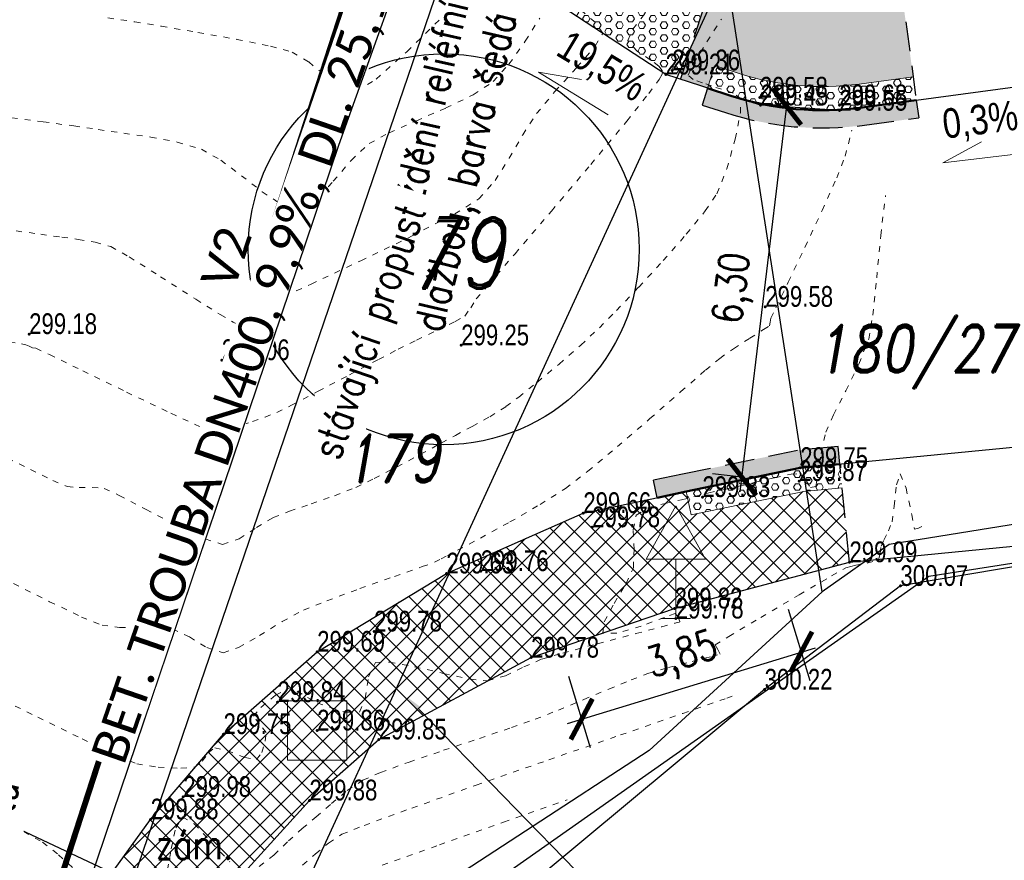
# Model space of a CAD drawing. Header units: feet. Extents: x -783217 to -782936, y -1044805 to -1043930.
# Tile 32 of 81: x -783063 to -783046, y -1044520 to -1044506. Entities that reach past the tile are written whole.
import ezdxf
from ezdxf import colors
from ezdxf.entities.mleader import LeaderData, LeaderLine
from ezdxf.enums import TextEntityAlignment as Align
from ezdxf.math import Vec2, Vec3

# ---------------------------------------------------------------- set-up
doc = ezdxf.new("R2010")
doc.units = ezdxf.units.FT
doc.header["$MEASUREMENT"] = 0
for name, pattern in [('ACAD_ISO07W100', [3, 0, -3]), ('V1a', [1, 1, 0]), ('ČÁRKOVANÁ', [0.75, 0.5, -0.25])]:
    doc.linetypes.add(name, pattern=pattern)
doc.layers.get('Defpoints').update_dxf_attribs({"lineweight": 9})
for name, color, linetype, lineweight in [('_DZ vodorovné', 5, 'Continuous', 15), ('BOURÁNÍ', 1, 'Continuous', 50), ('Dopravní zařízen', 7, 'Continuous', 13), ('K_silniční obrubník', 1, 'Continuous', 50), ('KN_hranice pozemků', 140, 'Continuous', 30), ('popis kan', 1, 'Continuous', 25), ('Vrstevnice', 250, 'ACAD_ISO07W100', 15), ('Vrstva 22', 7, 'Continuous', 0), ('Vrstva 51', 7, 'Continuous', 0), ('Z_Popisy', 7, 'Continuous', 9), ('Z_vjezd', 30, 'Continuous', 30), ('Z_VÝŠKY', 7, 'Continuous', 9), ('Z_VÝŠKY NETISK', 252, 'Continuous', 9), ('ŠRAFY', 9, 'Continuous', 9), ('šrafy chodník pro pěší', 51, 'Continuous', 15), ('šrafy varovné pásy', 230, 'Continuous', 5)]:
    doc.layers.add(name, color=color, linetype=linetype, lineweight=lineweight)
for name, color, linetype in [('A_kóty', 1, 'Continuous'), ('A_kóty směrová', 1, 'Continuous'), ('K-HRANA KOMUNIKACE', 1, 'Continuous'), ('KN_dotčené pozemky', 3, 'Continuous'), ('KN_POZEMKY 500', 140, 'Continuous'), ('KN_čísla pozemků', 140, 'Continuous'), ('nové sklony', 1, 'Continuous'), ('NOVÝ POPIS', 1, 'Continuous'), ('POPISKY NOVÉ STA', 7, 'Continuous'), ('S_kabely NN', 92, 'SILVNNO'), ('Z_hrany ploch', 7, 'Continuous'), ('Z_oploceni', 3, 'PLOTDRTL'), ('Z_PROPUST', 152, 'Continuous')]:
    doc.layers.add(name, color=color, linetype=linetype)
doc.layers.add('SRF_CHODNÍKY', color=7, linetype='Continuous', lineweight=25, true_color=0xf5f089)
doc.styles.add('Legend', font='calibri.ttf')
doc.styles.add('RomanD', font='romand.shx', dxfattribs={"width": 0.7, "oblique": 10})
doc.styles.add('ROMANS', font='romans.shx', dxfattribs={"width": 0.8})
doc.styles.add('Style-cs_Working', font='cs_Working.shx')
doc.styles.add('znacky', font='arial.ttf')
doc.linetypes.add('6.2321', pattern='A,3.5,-4,[24,dgnlstyle-is.shx,S=0.015865,R=0,X=0,Y=0],6,-3,3.5', length=20)
doc.linetypes.add('PLOTDRTL', pattern='A,5,[95,civil.shx,S=1,R=0,X=0,Y=0],5', length=10)
doc.linetypes.add('SILVNNO', pattern='A,7,-6.5,[28,civil.shx,S=1,R=0,X=0,Y=0],-6.5', length=20)
doc.dimstyles.new('situ 250', dxfattribs={"dimscale": 0.25, "dimtxt": 2, "dimasz": 2.2, "dimexe": 2, "dimexo": 2, "dimgap": 0.8, "dimtad": 1, "dimrnd": 0.05, "dimzin": 3, "dimtxsty": 'ROMANS', "dimblk": 'ARCHTICK', "dimcen": 0.09, "dimdle": 1, "dimadec": 1, "dimazin": 3, "dimtfac": 1, "dimtofl": 0, "dimtmove": 0, "dimatfit": 2, "dimldrblk": 'TerminatorOpen_0.5', "dimfxl": 4, "dimfxlon": 1, "dimfrac": 2, "dimtzin": 3, "dimarcsym": 0})
pattern_1 = [(0, (0, 0), (0, 0.108253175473), [0.0625, -0.125]), (120, (0, 0), (-0.09375, -0.0541265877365), [0.0625, -0.125]), (60, (0.0625, 0), (-0.09375, 0.0541265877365), [0.0625, -0.125])]

# ---------------------------------------------------------------- blocks, each defined once
blk = doc.blocks.new('6.081')
at = {"layer": 'Vrstva 22', "color": 7, "linetype": 'Continuous', "lineweight": 0}
for p, q in [((1, 1), (-1, 1)), ((-1, 1), (-1, -1)), ((1, -1), (1, 1)), ((-1, -1), (1, -1))]:
    blk.add_line(p, q, dxfattribs=at)
blk = doc.blocks.new('5.270')
at = {"layer": 'Dopravní zařízen', "linetype": 'Continuous'}
for p, q in [((0, 3.8), (-1, 2)), ((0, 3.8), (1, 2)), ((1, 2), (-1, 2)), ((0, 2), (0, 0)), ((-0.5, 0), (0.5, 0))]:
    blk.add_line(p, q, dxfattribs=at)
blk = doc.blocks.new('_ArchTick')
at = {"color": 0, "linetype": 'ByBlock', "const_width": 0.15}
blk.add_lwpolyline([(-0.5, -0.5), (0.5, 0.5)], dxfattribs=at)
blk = doc.blocks.new('*D92')
at = {"layer": 'A_kóty směrová', "color": 0, "linetype": 'Continuous', "lineweight": -2, "ltscale": 0.5, "transparency": 16777216}
for p, q in [((-783049.625, -1044516.11), (-783049.257, -1044517.314)), ((-783053.347, -1044518.041), (-783049.164, -1044516.763)), ((-783053.329, -1044517.242), (-783052.962, -1044518.446))]:
    blk.add_line(p, q, dxfattribs=at)
at = {"layer": 'Defpoints', "color": 0, "linetype": 'Continuous', "ltscale": 0.5, "transparency": 16777216}
for p in [(-783049.771, -1044515.632), (-783053.475, -1044516.764), (-783049.403, -1044516.836)]:
    blk.add_point(p, dxfattribs=at)
at = {"layer": 'A_kóty směrová', "color": 0, "linetype": 'Continuous', "lineweight": -2, "ltscale": 0.5, "transparency": 16777216, "xscale": 0.55, "yscale": 0.55, "zscale": 0.55}
for p, rotation in [((-783049.403, -1044516.836), 16.9855521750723), ((-783053.108, -1044517.968), 196.9855521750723)]:
    blk.add_blockref('_ArchTick', p, dxfattribs=dict(at, rotation=rotation))
at = {"layer": 'A_kóty směrová', "color": 0, "linetype": 'Continuous', "ltscale": 0.5, "transparency": 16777216, "insert": (-783051.401, -1044516.926), "char_height": 0.5, "attachment_point": 5, "rotation": 16.9856, "style": 'ROMANS'}
blk.add_mtext('3,85', dxfattribs=at)
blk = doc.blocks.new('TerminatorOpen_0.5')
at = {"color": 0, "linetype": 'ByBlock', "lineweight": -2}
for q in [(-1, 0.25), (-1, 0), (-1, -0.25)]:
    blk.add_line((0, 0), q, dxfattribs=at)
blk = doc.blocks.new('*D66')
at = {"layer": 'A_kóty', "color": 0, "linetype": 'Continuous', "lineweight": -2, "ltscale": 0.5, "transparency": 16777216}
for p, q in [((-783050.433, -1044514.135), (-783049.615, -1044507.384)), ((-783049.645, -1044507.632), (-783050.141, -1044507.572)), ((-783050.403, -1044513.887), (-783050.899, -1044513.827))]:
    blk.add_line(p, q, dxfattribs=at)
at = {"layer": 'Defpoints', "color": 0, "linetype": 'Continuous', "ltscale": 0.5, "transparency": 16777216}
for p in [(-783049.645, -1044507.632), (-783049.502, -1044507.65), (-783050.26, -1044513.904)]:
    blk.add_point(p, dxfattribs=at)
at = {"layer": 'A_kóty', "color": 0, "linetype": 'Continuous', "lineweight": -2, "ltscale": 0.5, "transparency": 16777216, "xscale": 0.55, "yscale": 0.55, "zscale": 0.55}
for p, rotation in [((-783049.645, -1044507.632), 83.08778479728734), ((-783050.403, -1044513.887), 263.0877847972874)]:
    blk.add_blockref('_ArchTick', p, dxfattribs=dict(at, rotation=rotation))
at = {"layer": 'A_kóty', "color": 0, "linetype": 'Continuous', "ltscale": 0.5, "transparency": 16777216, "insert": (-783050.518, -1044510.7), "char_height": 0.5, "attachment_point": 5, "rotation": 83.0878, "style": 'ROMANS'}
blk.add_mtext('6,30', dxfattribs=at)

msp = doc.modelspace()

# ---------------------------------------------------------------- hatches: boundary and pattern name
at = {"layer": 'SRF_CHODNÍKY', "ltscale": 0.5}
h = msp.add_hatch(color=256, dxfattribs=at)
h.dxf.hatch_style = 1
h.paths.add_polyline_path([(-783049.745, -1044502.729), (-783049.158, -1044500.888), (-783050.484, -1044500.439), (-783050.959, -1044501.862), (-783051.105, -1044503.441), (-783050.818, -1044505.261), (-783051.439, -1044507.172), (-783050.982, -1044507.32), (-783050.859, -1044506.94), (-783050.465, -1044507.068, 0.112597), (-783048.427, -1044507.251), (-783047.515, -1044507.128), (-783047.74, -1044505.46)])
at = {"layer": 'ŠRAFY', "ltscale": 0.5}
h = msp.add_hatch(color=256, dxfattribs=at)
h.dxf.hatch_style = 1
h.paths.add_polyline_path([(-783047.461, -1044507.525), (-783048.374, -1044507.648, -0.112597), (-783050.588, -1044507.448), (-783050.982, -1044507.32), (-783051.075, -1044507.605), (-783050.681, -1044507.733, 0.112597), (-783048.334, -1044507.945), (-783047.421, -1044507.822)])
h = msp.add_hatch(color=256, dxfattribs=at)
h.dxf.hatch_style = 1
h.paths.add_polyline_path([(-783048.752, -1044513.665), (-783048.781, -1044513.366), (-783049.465, -1044513.433), (-783051.405, -1044513.836), (-783051.894, -1044513.937), (-783051.833, -1044514.231), (-783051.344, -1044514.129), (-783049.42, -1044513.73)])
at = {"layer": 'šrafy chodník pro pěší', "ltscale": 0.5, "true_color": 0xf27172}
h = msp.add_hatch(dxfattribs=at)
h.set_pattern_fill('ANSI37', color=11, scale=2)
h.set_pattern_definition([(45, (0, 0), (-0.176776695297, 0.176776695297), []), (135, (0, 0), (-0.176776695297, -0.176776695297), [])])
h.paths.add_polyline_path([(-783048.59, -1044515.32), (-783048.713, -1044514.063), (-783049.36, -1044514.126), (-783051.262, -1044514.521), (-783051.344, -1044514.129), (-783053.08, -1044514.49), (-783055.39, -1044515.51), (-783057.57, -1044516.83), (-783059.15, -1044518.22), (-783060.38, -1044519.66), (-783061.58, -1044521.32), (-783062.34, -1044522.67), (-783060.791, -1044523.221), (-783059.95, -1044521.82), (-783057.7, -1044519.34), (-783056.53, -1044518.31), (-783053.96, -1044516.93), (-783051.54, -1044516.1)])
at = {"layer": 'šrafy varovné pásy', "ltscale": 0.5, "true_color": 0x636466}
h = msp.add_hatch(dxfattribs=at)
h.set_pattern_fill('HEX', color=251, scale=0.5)
h.set_pattern_definition(pattern_1)
h.paths.add_polyline_path([(-783053.225, -1044502.21), (-783053.283, -1044501.499, -0.101372), (-783053.235, -1044501.101), (-783053.229, -1044501.083), (-783055.126, -1044500.449), (-783055.197, -1044500.662, 0.080752), (-783055.3, -1044501.295), (-783055.3, -1044501.62), (-783054.93, -1044503.43), (-783054.3, -1044504.74), (-783053.31, -1044506.03), (-783051.69, -1044507.09), (-783051.439, -1044507.172), (-783050.818, -1044505.261), (-783051.69, -1044504.73), (-783052.61, -1044503.65), (-783053, -1044502.89)])
at = {"layer": 'šrafy varovné pásy', "ltscale": 0.5}
h = msp.add_hatch(dxfattribs=at)
h.set_pattern_fill('HEX', color=256, scale=0.5)
h.set_pattern_definition(pattern_1)
h.paths.add_polyline_path([(-783047.515, -1044507.128), (-783048.427, -1044507.251, -0.112597), (-783050.465, -1044507.068), (-783050.859, -1044506.94), (-783050.982, -1044507.32), (-783050.588, -1044507.448, 0.112597), (-783048.374, -1044507.648), (-783047.461, -1044507.525)])
h = msp.add_hatch(dxfattribs=at)
h.set_pattern_fill('HEX', color=256, scale=0.5)
h.set_pattern_definition(pattern_1)
h.paths.add_polyline_path([(-783048.713, -1044514.063), (-783048.752, -1044513.665), (-783049.42, -1044513.73), (-783051.344, -1044514.129), (-783051.262, -1044514.521), (-783049.36, -1044514.126)])

# ---------------------------------------------------------------- linework, layer by layer
at = {"layer": '_DZ vodorovné', "linetype": 'ČÁRKOVANÁ', "const_width": 0.1}
msp.add_lwpolyline([(-783055.387, -1044500.598), (-783061.755, -1044520.221)], dxfattribs=at)
at = {"layer": '_DZ vodorovné', "linetype": 'V1a', "const_width": 0.1}
msp.add_lwpolyline([(-783062.528, -1044522.603), (-783061.755, -1044520.221)], dxfattribs=at)
at = {"layer": 'K-HRANA KOMUNIKACE', "linetype": 'ČÁRKOVANÁ'}
for points in [[(-783051.439, -1044507.172), (-783050.818, -1044505.261)], [(-783047.74, -1044505.46), (-783047.461, -1044507.525)], [(-783050.982, -1044507.32), (-783051.075, -1044507.605)], [(-783047.461, -1044507.525), (-783047.421, -1044507.822)], [(-783048.781, -1044513.366), (-783049.465, -1044513.433), (-783051.405, -1044513.836), (-783051.894, -1044513.937)], [(-783048.752, -1044513.665), (-783048.781, -1044513.366)], [(-783048.59, -1044515.32), (-783048.752, -1044513.665)], [(-783051.833, -1044514.231), (-783051.894, -1044513.937)]]:
    msp.add_lwpolyline(points, dxfattribs=at)
msp.add_lwpolyline([(-783051.075, -1044507.605), (-783050.681, -1044507.733, 0.112597), (-783048.334, -1044507.945), (-783047.421, -1044507.822)], format="xyb", dxfattribs=at)
at = {"layer": 'K_silniční obrubník', "linetype": 'Continuous', "ltscale": 0.5}
msp.add_lwpolyline([(-783050.982, -1044507.32), (-783050.588, -1044507.448, 0.112597), (-783048.374, -1044507.648), (-783047.461, -1044507.525)], format="xyb", dxfattribs=at)
msp.add_lwpolyline([(-783048.752, -1044513.665), (-783049.42, -1044513.73), (-783051.344, -1044514.129), (-783051.833, -1044514.231)], dxfattribs=at)
at = {"layer": 'KN_dotčené pozemky'}
msp.add_circle((-783055.435, -1044510.039), 3.299, dxfattribs=at)
at = {"layer": 'KN_hranice pozemků', "linetype": 'Continuous'}
msp.add_line((-783040.91, -1044514.57), (-783047.25, -1044515.56), dxfattribs=at)
at = {"layer": 'nové sklony', "lineweight": 15, "ltscale": 0.1}
for points in [[(-783052.659, -1044507.773), (-783053.837, -1044507.051), (-783053.11, -1044507.174)], [(-783045.64, -1044508.42), (-783047.013, -1044508.58), (-783046.364, -1044508.228)]]:
    msp.add_lwpolyline(points, dxfattribs=at)
at = {"layer": 'S_kabely NN', "ltscale": 0.2}
for points in [[(-783049.05, -1044515.82), (-783050.885, -1044503.947), (-783043.49, -1044483.4)], [(-783041.15, -1044513.93), (-783047.92, -1044515.02), (-783049.05, -1044515.82)], [(-783049.05, -1044515.82), (-783051.97, -1044518.5), (-783056.14, -1044521.22), (-783058.81, -1044522.69)], [(-783058.81, -1044522.69), (-783061.14, -1044520.51), (-783068.27, -1044517.16), (-783070.29, -1044517.055)]]:
    msp.add_lwpolyline(points, dxfattribs=at)
at = {"layer": 'Vrstevnice', "ltscale": 0.04}
for points, elevation in [([(-783061.101, -1044506.136), (-783060.649, -1044506.201), (-783060.199, -1044506.275), (-783059.583, -1044506.379), (-783058.927, -1044506.497), (-783058.355, -1044506.613), (-783057.991, -1044506.712), (-783057.713, -1044506.878), (-783057.431, -1044507.107), (-783057.158, -1044507.303), (-783056.907, -1044507.374), (-783056.576, -1044507.17), (-783056.056, -1044506.705), (-783055.488, -1044506.149)], 298.6), ([(-783063.018, -1044519.61), (-783062.521, -1044519.867), (-783062.205, -1044520.045), (-783061.934, -1044520.256), (-783061.646, -1044520.519)], 300), ([(-783060.094, -1044520.513), (-783060.031, -1044520.157), (-783059.957, -1044519.802), (-783059.846, -1044519.619), (-783059.643, -1044519.737), (-783059.353, -1044520.051), (-783059.043, -1044520.376)], 300)]:
    msp.add_lwpolyline(points, dxfattribs=dict(at, elevation=elevation))
at = {"layer": 'Vrstva 51', "color": 7, "linetype": 'Continuous', "lineweight": 53}
for p in [(-783051.69, -1044507.09), (-783051.58, -1044507.02), (-783050.1, -1044507.48), (-783050.09, -1044507.61), (-783048.76, -1044507.61), (-783048.76, -1044507.7), (-783050.01, -1044511.01), (-783062.43, -1044511.47), (-783055.14, -1044511.66), (-783059.18, -1044511.91), (-783049.42, -1044513.73), (-783049.44, -1044513.95), (-783051.07, -1044514.22), (-783053.08, -1044514.49), (-783052.93, -1044514.73), (-783048.59, -1044515.32), (-783055.39, -1044515.51), (-783054.81, -1044515.47), (-783047.73, -1044515.72), (-783051.54, -1044516.1), (-783051.52, -1044516.27), (-783056.61, -1044516.49), (-783057.57, -1044516.83), (-783053.96, -1044516.93), (-783050.02, -1044517.47), (-783058.24, -1044517.68), (-783059.15, -1044518.22), (-783057.57, -1044518.16), (-783056.53, -1044518.31), (-783059.83, -1044519.28), (-783057.7, -1044519.34), (-783060.38, -1044519.66)]:
    msp.add_point(p, dxfattribs=at)
at = {"layer": 'Z_hrany ploch', "linetype": 'Continuous'}
for p, q in [((-783049.42, -1044513.73), (-783041.74, -1044512.98)), ((-783048.59, -1044515.32), (-783040.91, -1044514.57)), ((-783051.54, -1044516.1), (-783048.59, -1044515.32)), ((-783053.96, -1044516.93), (-783051.54, -1044516.1)), ((-783056.53, -1044518.31), (-783053.96, -1044516.93)), ((-783057.7, -1044519.34), (-783056.53, -1044518.31)), ((-783059.95, -1044521.82), (-783057.7, -1044519.34))]:
    msp.add_line(p, q, dxfattribs=at)
at = {"layer": 'Z_hrany ploch', "linetype": 'Continuous', "flags": 128}
for points in [[(-783048.76, -1044507.7), (-783050.09, -1044507.61), (-783051.69, -1044507.09), (-783053.31, -1044506.03), (-783054.3, -1044504.74), (-783054.93, -1044503.43), (-783055.3, -1044501.62), (-783055.3, -1044500.97), (-783055.16, -1044500.46), (-783052.05, -1044490.8), (-783048.87, -1044481.62), (-783045.62, -1044472.08), (-783042.06, -1044463), (-783039.25, -1044454.92), (-783033.64, -1044441.34), (-783029.34, -1044431.95), (-783014.24, -1044406.98), (-783007.62, -1044396.51), (-783004.57, -1044390.97)], [(-783061.58, -1044521.32), (-783060.38, -1044519.66), (-783059.15, -1044518.22), (-783057.57, -1044516.83), (-783055.39, -1044515.51), (-783053.08, -1044514.49), (-783049.42, -1044513.73)]]:
    msp.add_lwpolyline(points, dxfattribs=at)
at = {"layer": 'Z_hrany ploch', "linetype": 'Continuous'}
msp.add_lwpolyline([(-783048.76, -1044507.7), (-783039.448, -1044506.442)], dxfattribs=at)
at = {"layer": 'Z_oploceni', "ltscale": 0.5, "flags": 128}
msp.add_lwpolyline([(-783047.73, -1044515.72), (-783050.02, -1044517.47), (-783059.17, -1044525.08)], dxfattribs=at)
at = {"layer": 'Z_PROPUST', "linetype": '6.2321', "ltscale": 0.1}
msp.add_lwpolyline([(-783053.883, -1044500.802), (-783062, -1044524.56)], dxfattribs=at)
at = {"layer": 'Z_vjezd', "ltscale": 0.5, "flags": 128}
msp.add_lwpolyline([(-783040.91, -1044514.57), (-783047.73, -1044515.72)], dxfattribs=at)
at = {"layer": 'šrafy varovné pásy'}
for points in [[(-783050.982, -1044507.32), (-783050.859, -1044506.94)], [(-783051.344, -1044514.129), (-783051.262, -1044514.521)], [(-783048.713, -1044514.063), (-783049.36, -1044514.126), (-783051.262, -1044514.521)]]:
    msp.add_lwpolyline(points, dxfattribs=at)
msp.add_lwpolyline([(-783050.859, -1044506.94), (-783050.465, -1044507.068, 0.112597), (-783048.427, -1044507.251), (-783047.515, -1044507.128)], format="xyb", dxfattribs=at)

# ---------------------------------------------------------------- block references
at = {"layer": 'Dopravní zařízen', "linetype": 'Continuous', "xscale": 0.5, "yscale": 0.5, "zscale": 0.5}
msp.add_blockref('5.270', (-783051.52, -1044516.27), dxfattribs=at)
at = {"layer": 'Vrstva 22', "color": 7, "linetype": 'Continuous', "lineweight": 0, "xscale": 0.5, "yscale": 0.5, "zscale": 0.5}
msp.add_blockref('6.081', (-783057.57, -1044518.16), dxfattribs=at)

# ---------------------------------------------------------------- texts
at = {"layer": '_DZ vodorovné', "linetype": 'V1a', "style": 'Legend'}
msp.add_text('V2', height=0.6, rotation=71.791, dxfattribs=at).set_placement((-783059.546, -1044510.562), align=Align.TOP_LEFT)
at = {"layer": 'KN_POZEMKY 500', "linetype": 'Continuous', "style": 'RomanD', "oblique": 10, "width": 0.8}
msp.add_text('179', height=1.2, dxfattribs=at).set_placement((-783055.615, -1044510.704), align=Align.CENTER)
at = {"layer": 'KN_čísla pozemků', "linetype": 'Continuous', "style": 'RomanD', "oblique": 10, "width": 0.8}
for s, p in [('180/27', (-783047.476, -1044512.115)), ('179', (-783056.301, -1044513.968))]:
    msp.add_text(s, height=0.8, dxfattribs=at).set_placement(p, align=Align.CENTER)
at = {"layer": 'nové sklony', "style": 'znacky', "width": 0.8}
for s, rotation, p in [('19,5%%%', 328.9343, (-783053.567, -1044506.749)), ('0,3%%%', 7.0709, (-783046.986, -1044508.175))]:
    msp.add_text(s, height=0.5, rotation=rotation, dxfattribs=at).set_placement(p)
at = {"layer": 'Z_Popisy', "linetype": 'Continuous', "style": 'ROMANS', "width": 0.8}
msp.add_text('zám.', height=0.5, dxfattribs=at).set_placement((-783060.291, -1044520.33))
at = {"layer": 'Z_VÝŠKY', "linetype": 'Continuous', "style": 'Style-cs_Working', "width": 0.8}
for s, p in [('299.36', (-783051.58, -1044507.02)), ('299.58', (-783050.1, -1044507.48)), ('299.58', (-783050.01, -1044511.01)), ('299.18', (-783062.43, -1044511.47)), ('299.25', (-783055.14, -1044511.66)), ('299.75', (-783049.42, -1044513.73)), ('299.83', (-783051.07, -1044514.22)), ('299.66', (-783053.08, -1044514.49)), ('299.99', (-783048.59, -1044515.32)), ('299.63', (-783055.39, -1044515.51)), ('300.07', (-783047.73, -1044515.72)), ('299.82', (-783051.54, -1044516.1)), ('299.78', (-783056.61, -1044516.49)), ('299.78', (-783053.96, -1044516.93)), ('300.22', (-783050.02, -1044517.47)), ('299.84', (-783058.24, -1044517.68)), ('299.75', (-783059.15, -1044518.22)), ('299.85', (-783056.53, -1044518.31)), ('299.98', (-783059.83, -1044519.28)), ('299.88', (-783057.7, -1044519.34))]:
    msp.add_text(s, height=0.35, dxfattribs=at).set_placement(p)
at = {"layer": 'Z_VÝŠKY NETISK', "linetype": 'Continuous', "style": 'Style-cs_Working', "width": 0.8}
for s, p in [('299.21', (-783051.69, -1044507.09)), ('299.45', (-783050.09, -1044507.61)), ('299.68', (-783048.76, -1044507.61)), ('299.55', (-783048.76, -1044507.7)), ('299.06', (-783059.18, -1044511.91)), ('299.87', (-783049.44, -1044513.95)), ('299.78', (-783052.93, -1044514.73)), ('299.76', (-783054.81, -1044515.47)), ('299.78', (-783051.52, -1044516.27)), ('299.69', (-783057.57, -1044516.83)), ('299.86', (-783057.57, -1044518.16)), ('299.88', (-783060.38, -1044519.66))]:
    msp.add_text(s, height=0.35, dxfattribs=at).set_placement(p)

# ---------------------------------------------------------------- dimensions: what is measured, and where the dimension line sits
at = {"layer": 'A_kóty', "linetype": 'Continuous', "ltscale": 0.5}
dim = msp.add_aligned_dim(p1=(-783050.26, -1044513.904), p2=(-783049.502, -1044507.65), distance=0.144, dimstyle='situ 250', dxfattribs=at)
dim.commit()
dim.dimension.update_dxf_attribs({"geometry": '*D66', "text_midpoint": (-783050.518, -1044510.7)})
at = {"layer": 'A_kóty směrová', "linetype": 'Continuous', "ltscale": 0.5}
dim = msp.add_aligned_dim(p1=(-783053.475, -1044516.764), p2=(-783049.771, -1044515.632), distance=-1.259, dimstyle='situ 250', dxfattribs=at)
dim.commit()
dim.dimension.update_dxf_attribs({"geometry": '*D92', "text_midpoint": (-783051.401, -1044516.926)})

# ---------------------------------------------------------------- leaders
at = {"layer": 'POPISKY NOVÉ STA', "color": 1, "linetype": 'ByBlock', "lineweight": 13}
ml = msp.add_multileader_mtext('Standard', dxfattribs=at)
ml.set_content('předláždění reliéfní \\Pdlažbou, barva šedá', color=1, style='ROMANS')
ml.set_leader_properties()
ml.build(insert=Vec2(0, 0))
ml.multileader.update_dxf_attribs({"dogleg_length": 0.36, "arrow_head_size": 0.3})
ctx = ml.context
ctx.base_point, ctx.char_height, ctx.arrow_head_size, ctx.landing_gap_size, ctx.plane_origin, ctx.plane_x_axis, ctx.plane_y_axis = Vec3(-783056.642, -1044511.965), 0.5, 0.3, 0.09, Vec3(-783052.799, -1044504.124), Vec3(0.228351, 0.973579), Vec3(-0.973579, 0.228351)
ctx.text_align_type = 2
notes = []
notes.append((ctx, [(1, (1, 1, 0), (-783055.109, -1044505.431), (-0.228351, -0.973579), 0.36, [(0, [(-783054.136, -1044503.867)], 0, [])])]))
ctx.mtext.insert, ctx.mtext.text_direction, ctx.mtext.rotation, ctx.mtext.alignment, ctx.mtext.flow_direction = Vec3(-783055.502, -1044505.801), Vec3(0.228351, 0.973579), 1.340413, 3, 5
for ctx, leaders in notes:
    for number, flags, end, landing, length, lines in leaders:
        leader = LeaderData()
        leader.index, (leader.has_last_leader_line, leader.has_dogleg_vector, leader.attachment_direction) = number, flags
        leader.last_leader_point, leader.dogleg_vector, leader.dogleg_length = Vec3(end), Vec3(landing), length
        for number, points, colour, breaks in lines:
            line = LeaderLine()
            line.index, line.vertices, line.color, line.breaks = number, Vec3.list(points), colors.encode_raw_color(colour), breaks
            leader.lines.append(line)
        ctx.leaders.append(leader)

# ---------------------------------------------------------------- next in the draw order: leaders
at = {"layer": 'NOVÝ POPIS', "color": 146, "linetype": 'ByBlock', "true_color": 0x105689}
ml = msp.add_multileader_mtext('Standard', dxfattribs=at)
ml.set_content('stávající propust', color=(16, 86, 137), style='ROMANS')
ml.set_leader_properties()
ml.build(insert=Vec2(0, 0))
ml.multileader.update_dxf_attribs({"leader_type": 0, "dogleg_length": 0.36, "arrow_head_size": 0.3})
ctx = ml.context
ctx.base_point, ctx.char_height, ctx.arrow_head_size, ctx.landing_gap_size, ctx.plane_origin, ctx.plane_x_axis, ctx.plane_y_axis = Vec3(-783057.385, -1044513.648), 0.5, 0.3, 0.09, Vec3(-783056.739, -1044503.506), Vec3(0.324744, 0.945802), Vec3(-0.945802, 0.324744)
notes = []
notes.append((ctx, [(0, (1, 1, 0), (-783057.502, -1044513.989), (0.324744, 0.945802), 0.36, [(0, [(-783059.535, -1044514.013)], 0, [])])]))
ctx.mtext.insert, ctx.mtext.text_direction, ctx.mtext.rotation, ctx.mtext.flow_direction = Vec3(-783057.671, -1044513.455), Vec3(0.324744, 0.945802), 1.240055, 5
ctx.mtext.has_bg_fill, ctx.mtext.bg_color, ctx.mtext.bg_scale_factor, ctx.mtext.bg_transparency, ctx.mtext.use_window_bg_color = 1, -1027028792, 1.5, 0, 1
at = {"layer": 'POPISKY NOVÉ STA', "color": 1, "linetype": 'ByBlock', "lineweight": 13}
ml = msp.add_multileader_mtext('Standard', dxfattribs=at)
ml.set_content('předláždění stáv. chodníku', color=1, style='ROMANS')
ml.set_leader_properties()
ml.build(insert=Vec2(0, 0))
ml.multileader.update_dxf_attribs({"dogleg_length": 0.36, "arrow_head_size": 0.3})
ctx = ml.context
ctx.base_point, ctx.char_height, ctx.arrow_head_size, ctx.landing_gap_size, ctx.plane_origin, ctx.plane_x_axis, ctx.plane_y_axis = Vec3(-783054.747, -1044529.462), 0.5, 0.3, 0.09, Vec3(-783054.723, -1044517.849), Vec3(0.228351, 0.973579), Vec3(-0.973579, 0.228351)
ctx.text_align_type = 2
notes.append((ctx, [(1, (1, 1, 0), (-783052.758, -1044520.981), (-0.228351, -0.973579), 0.36, [(0, [(-783056.06, -1044517.591)], 0, [])])]))
ctx.mtext.insert, ctx.mtext.text_direction, ctx.mtext.rotation, ctx.mtext.alignment, ctx.mtext.flow_direction = Vec3(-783053.185, -1044521.343), Vec3(0.228351, 0.973579), 1.340413, 3, 5
ctx.mtext.has_bg_fill, ctx.mtext.bg_color, ctx.mtext.bg_scale_factor, ctx.mtext.bg_transparency, ctx.mtext.use_window_bg_color = 1, -1027028792, 1.5, 0, 1
for ctx, leaders in notes:
    for number, flags, end, landing, length, lines in leaders:
        leader = LeaderData()
        leader.index, (leader.has_last_leader_line, leader.has_dogleg_vector, leader.attachment_direction) = number, flags
        leader.last_leader_point, leader.dogleg_vector, leader.dogleg_length = Vec3(end), Vec3(landing), length
        for number, points, colour, breaks in lines:
            line = LeaderLine()
            line.index, line.vertices, line.color, line.breaks = number, Vec3.list(points), colors.encode_raw_color(colour), breaks
            leader.lines.append(line)
        ctx.leaders.append(leader)

# ---------------------------------------------------------------- next in the draw order: linework, layer by layer
at = {"layer": 'Vrstevnice', "ltscale": 0.04}
for points, elevation in [([(-783062.868, -1044509.701), (-783062.235, -1044509.785), (-783061.877, -1044509.835), (-783061.602, -1044509.874), (-783061.316, -1044509.92), (-783061.052, -1044509.993), (-783060.744, -1044510.168), (-783060.212, -1044510.502), (-783059.618, -1044510.882), (-783059.205, -1044511.142), (-783058.986, -1044511.272), (-783058.903, -1044511.314), (-783058.883, -1044511.318), (-783058.856, -1044511.311), (-783058.801, -1044511.272), (-783058.718, -1044511.181), (-783058.606, -1044511.066), (-783058.321, -1044510.929), (-783057.674, -1044510.627), (-783056.834, -1044510.232), (-783055.969, -1044509.814), (-783055.249, -1044509.443), (-783054.84, -1044509.189), (-783054.568, -1044508.879), (-783054.328, -1044508.502), (-783054.102, -1044508.109), (-783053.869, -1044507.75), (-783053.558, -1044507.378), (-783053.187, -1044506.967), (-783052.879, -1044506.61), (-783052.753, -1044506.394), (-783052.879, -1044506.207), (-783053.106, -1044506.018)], 299), ([(-783062.794, -1044513.565), (-783062.408, -1044513.756), (-783062.031, -1044513.942), (-783061.786, -1044514.044), (-783061.584, -1044514.062), (-783061.366, -1044514.057), (-783061.164, -1044514.075), (-783060.911, -1044514.192), (-783060.458, -1044514.429), (-783059.932, -1044514.703), (-783059.459, -1044514.928), (-783059.165, -1044515.019), (-783058.885, -1044514.926), (-783058.595, -1044514.736), (-783058.311, -1044514.565), (-783058.037, -1044514.46), (-783057.67, -1044514.335), (-783057.276, -1044514.198), (-783056.919, -1044514.057), (-783056.609, -1044513.909), (-783056.223, -1044513.71), (-783055.825, -1044513.498), (-783055.476, -1044513.309), (-783055.239, -1044513.18), (-783054.954, -1044513.028), (-783054.659, -1044512.866), (-783054.386, -1044512.695), (-783054.17, -1044512.533), (-783053.855, -1044512.281), (-783053.489, -1044511.977), (-783053.124, -1044511.658), (-783052.808, -1044511.365), (-783052.519, -1044511.072), (-783052.143, -1044510.677), (-783051.733, -1044510.231), (-783051.342, -1044509.786), (-783051.023, -1044509.393), (-783050.827, -1044509.103), (-783050.658, -1044508.683), (-783050.517, -1044508.18), (-783050.43, -1044507.739), (-783050.423, -1044507.502), (-783050.549, -1044507.406), (-783050.748, -1044507.338), (-783050.918, -1044507.282), (-783051.068, -1044507.231), (-783051.224, -1044507.176), (-783051.311, -1044507.104), (-783051.221, -1044506.904), (-783050.994, -1044506.537), (-783050.75, -1044506.156)], 299.4), ([(-783062.763, -1044511.606), (-783062.558, -1044511.636), (-783062.488, -1044511.65), (-783062.429, -1044511.677), (-783062.371, -1044511.704), (-783062.315, -1044511.707), (-783062.089, -1044511.817), (-783061.524, -1044512.092), (-783060.785, -1044512.45), (-783060.037, -1044512.807), (-783059.445, -1044513.081), (-783059.174, -1044513.19), (-783058.999, -1044513.115), (-783058.822, -1044513.003), (-783058.662, -1044512.944), (-783058.45, -1044512.871), (-783058.249, -1044512.794), (-783058.003, -1044512.671), (-783057.554, -1044512.436), (-783057.024, -1044512.156), (-783056.533, -1044511.898), (-783056.203, -1044511.726), (-783055.892, -1044511.573), (-783055.541, -1044511.405), (-783055.24, -1044511.257), (-783055.08, -1044511.166), (-783054.978, -1044511.028), (-783054.886, -1044510.878), (-783054.691, -1044510.649), (-783054.232, -1044510.114), (-783053.617, -1044509.394), (-783052.953, -1044508.609), (-783052.347, -1044507.878), (-783051.977, -1044507.412), (-783051.802, -1044507.173), (-783051.747, -1044507.08), (-783051.741, -1044507.057), (-783051.75, -1044507.021), (-783051.805, -1044506.949), (-783051.949, -1044506.842), (-783052.172, -1044506.699), (-783052.33, -1044506.517), (-783052.247, -1044506.325), (-783052.04, -1044506.065)], 299.2), ([(-783062.723, -1044507.822), (-783062.193, -1044507.889), (-783061.675, -1044507.958), (-783061.263, -1044508.018), (-783060.833, -1044508.08), (-783060.378, -1044508.145), (-783059.931, -1044508.23), (-783059.522, -1044508.352), (-783059.197, -1044508.535), (-783058.847, -1044508.798), (-783058.496, -1044509.069), (-783058.232, -1044509.244), (-783058.053, -1044509.325), (-783057.945, -1044509.347), (-783057.895, -1044509.346), (-783057.835, -1044509.335), (-783057.715, -1044509.284), (-783057.536, -1044509.147), (-783057.298, -1044508.892), (-783056.998, -1044508.539), (-783056.692, -1044508.255), (-783056.356, -1044508.073), (-783055.897, -1044507.87), (-783055.397, -1044507.655), (-783054.937, -1044507.433), (-783054.6, -1044507.211), (-783054.334, -1044506.917), (-783054.06, -1044506.53), (-783053.815, -1044506.138)], 298.8), ([(-783062.694, -1044515.681), (-783062.085, -1044515.986), (-783061.547, -1044516.245), (-783061.2, -1044516.384), (-783060.906, -1044516.42), (-783060.58, -1044516.42), (-783060.267, -1044516.417), (-783060.013, -1044516.444), (-783059.725, -1044516.581), (-783059.433, -1044516.762), (-783059.157, -1044516.848), (-783058.895, -1044516.76), (-783058.543, -1044516.558), (-783058.159, -1044516.321), (-783057.8, -1044516.127), (-783057.408, -1044515.971), (-783056.849, -1044515.766), (-783056.265, -1044515.559), (-783055.798, -1044515.395), (-783055.589, -1044515.321), (-783055.479, -1044515.265), (-783055.37, -1044515.206), (-783055.2, -1044515.117), (-783054.816, -1044514.913), (-783054.318, -1044514.641), (-783053.807, -1044514.346), (-783053.381, -1044514.076), (-783053.004, -1044513.786), (-783052.504, -1044513.368), (-783051.955, -1044512.896), (-783051.434, -1044512.442), (-783051.017, -1044512.079), (-783050.778, -1044511.88), (-783050.543, -1044511.717), (-783050.269, -1044511.54), (-783050.04, -1044511.395), (-783049.941, -1044511.33), (-783049.928, -1044511.267), (-783049.917, -1044511.202), (-783049.832, -1044511.027), (-783049.621, -1044510.592), (-783049.341, -1044510.007), (-783049.05, -1044509.384), (-783048.804, -1044508.835), (-783048.661, -1044508.471), (-783048.549, -1044508.031)], 299.6), ([(-783063.061, -1044517.554), (-783062.283, -1044517.934), (-783061.535, -1044518.302), (-783060.938, -1044518.589), (-783060.614, -1044518.724), (-783060.254, -1044518.78), (-783059.869, -1044518.798), (-783059.623, -1044518.774), (-783059.511, -1044518.676), (-783059.408, -1044518.538), (-783059.298, -1044518.45), (-783059.084, -1044518.5), (-783058.792, -1044518.614), (-783058.592, -1044518.651), (-783058.504, -1044518.53), (-783058.445, -1044518.342), (-783058.432, -1044518.193), (-783058.547, -1044518.05), (-783058.644, -1044517.92), (-783058.521, -1044517.769), (-783058.274, -1044517.565), (-783058.061, -1044517.453), (-783057.906, -1044517.495), (-783057.736, -1044517.601), (-783057.57, -1044517.691), (-783057.346, -1044517.774), (-783057.07, -1044517.856), (-783056.855, -1044517.848), (-783056.76, -1044517.617), (-783056.703, -1044517.256), (-783056.587, -1044517.01), (-783056.351, -1044517.004), (-783055.929, -1044517.083), (-783055.436, -1044517.197), (-783054.987, -1044517.294), (-783054.694, -1044517.324), (-783054.392, -1044517.236), (-783054.081, -1044517.087), (-783053.781, -1044516.955), (-783053.428, -1044516.853), (-783052.838, -1044516.695), (-783052.191, -1044516.524), (-783051.754, -1044516.409), (-783051.535, -1044516.35), (-783051.462, -1044516.329), (-783051.452, -1044516.325), (-783051.452, -1044516.318), (-783051.463, -1044516.29), (-783051.493, -1044516.233), (-783051.53, -1044516.185), (-783051.712, -1044516.252), (-783052.105, -1044516.397), (-783052.515, -1044516.518), (-783052.75, -1044516.515), (-783052.726, -1044516.324), (-783052.559, -1044516.014), (-783052.359, -1044515.679), (-783052.235, -1044515.415), (-783052.221, -1044515.104), (-783052.24, -1044514.771), (-783052.186, -1044514.526), (-783051.986, -1044514.401), (-783051.701, -1044514.329), (-783051.425, -1044514.268), (-783051.214, -1044514.212), (-783050.962, -1044514.152), (-783050.698, -1044514.091), (-783050.451, -1044514.036), (-783050.173, -1044513.971), (-783049.851, -1044513.894), (-783049.574, -1044513.835), (-783049.428, -1044513.822), (-783049.315, -1044513.95), (-783049.247, -1044514.061), (-783049.156, -1044514.041), (-783049.129, -1044513.862), (-783049.068, -1044513.483), (-783048.986, -1044513.125), (-783048.859, -1044512.835), (-783048.652, -1044512.428), (-783048.431, -1044511.977), (-783048.265, -1044511.556), (-783048.193, -1044511.149), (-783048.129, -1044510.523), (-783048.062, -1044509.807), (-783047.981, -1044509.134)], 299.8), ([(-783058.549, -1044520.455), (-783058.302, -1044520.262), (-783058.055, -1044520.024), (-783057.822, -1044519.815), (-783057.587, -1044519.619), (-783057.331, -1044519.394), (-783057.064, -1044519.174), (-783056.798, -1044518.996), (-783056.502, -1044518.868), (-783056.02, -1044518.693), (-783055.436, -1044518.494), (-783054.831, -1044518.293), (-783054.289, -1044518.11), (-783053.891, -1044517.969), (-783053.5, -1044517.815), (-783053.071, -1044517.637), (-783052.648, -1044517.46), (-783052.273, -1044517.306), (-783051.99, -1044517.2), (-783051.644, -1044517.098), (-783051.243, -1044516.994), (-783050.911, -1044516.911), (-783050.77, -1044516.87), (-783050.812, -1044516.795), (-783050.856, -1044516.716), (-783050.627, -1044516.574), (-783050.085, -1044516.252), (-783049.438, -1044515.871), (-783048.891, -1044515.551), (-783048.652, -1044515.413), (-783048.568, -1044515.39), (-783048.483, -1044515.37), (-783048.292, -1044515.337), (-783048.1, -1044515.285), (-783048.072, -1044515.173), (-783048.056, -1044515.047), (-783048.009, -1044514.948), (-783047.932, -1044514.793), (-783047.869, -1044514.64), (-783047.833, -1044514.373), (-783047.795, -1044514.012), (-783047.732, -1044513.83), (-783047.634, -1044514.07), (-783047.538, -1044514.52), (-783047.489, -1044514.765), (-783047.427, -1044514.743), (-783047.366, -1044514.716)], 300), ([(-783057.815, -1044520.432), (-783057.599, -1044520.242), (-783057.378, -1044520.06), (-783057.154, -1044519.911), (-783056.778, -1044519.761), (-783055.973, -1044519.468), (-783054.885, -1044519.083), (-783053.663, -1044518.655), (-783052.453, -1044518.235), (-783051.402, -1044517.871), (-783050.66, -1044517.615), (-783050.516, -1044517.565)], 300.2), ([(-783056.472, -1044520.434), (-783055.509, -1044520.089), (-783054.424, -1044519.706), (-783053.35, -1044519.33)], 300.4)]:
    msp.add_lwpolyline(points, dxfattribs=dict(at, elevation=elevation))

# ---------------------------------------------------------------- next in the draw order: texts
at = {"layer": 'popis kan', "ltscale": 0.5, "insert": (-783061.398, -1044518.566), "char_height": 0.6, "attachment_point": 1, "rotation": 70.9349, "style": 'Legend', "bg_fill": 3, "box_fill_scale": 1.1, "bg_fill_color": 256, "bg_fill_transparency": 0}
msp.add_mtext_dynamic_manual_height_columns('BET. TROUBA DN400, 9,9%, DL. 25,11m', width=15.03702, gutter_width=3.75, heights=[0], dxfattribs=at)

# ---------------------------------------------------------------- next in the draw order: leaders
at = {"layer": 'BOURÁNÍ', "linetype": 'ByBlock', "lineweight": 13}
ml = msp.add_multileader_mtext('Standard', dxfattribs=at)
ml.set_content('vybourání \\Pčela propustu', color=256, style='ROMANS')
ml.set_leader_properties()
ml.build(insert=Vec2(0, 0))
ml.multileader.update_dxf_attribs({"dogleg_length": 0.36, "arrow_head_size": 0.3})
ctx = ml.context
ctx.base_point, ctx.char_height, ctx.arrow_head_size, ctx.landing_gap_size, ctx.plane_origin, ctx.plane_x_axis, ctx.plane_y_axis = Vec3(-783064.433, -1044522.529), 0.5, 0.3, 0.09, Vec3(-783061.251, -1044524.281), Vec3(0.228351, 0.973579), Vec3(-0.973579, 0.228351)
notes = []
notes.append((ctx, [(0, (1, 1, 0), (-783064.516, -1044522.88), (0.228351, 0.973579), 0.36, [(0, [(-783061.834, -1044524.337)], 0, [])])]))
ctx.mtext.insert, ctx.mtext.text_direction, ctx.mtext.rotation, ctx.mtext.flow_direction = Vec3(-783064.737, -1044522.366), Vec3(0.228351, 0.973579), 1.340413, 5
ctx.mtext.has_bg_fill, ctx.mtext.bg_color, ctx.mtext.bg_scale_factor, ctx.mtext.bg_transparency, ctx.mtext.use_window_bg_color = 1, -1027028792, 1.5, 0, 1
for ctx, leaders in notes:
    for number, flags, end, landing, length, lines in leaders:
        leader = LeaderData()
        leader.index, (leader.has_last_leader_line, leader.has_dogleg_vector, leader.attachment_direction) = number, flags
        leader.last_leader_point, leader.dogleg_vector, leader.dogleg_length = Vec3(end), Vec3(landing), length
        for number, points, colour, breaks in lines:
            line = LeaderLine()
            line.index, line.vertices, line.color, line.breaks = number, Vec3.list(points), colors.encode_raw_color(colour), breaks
            leader.lines.append(line)
        ctx.leaders.append(leader)

# ---------------------------------------------------------------- next in the draw order: linework, layer by layer
at = {"layer": 'KN_hranice pozemků', "linetype": 'Continuous'}
for p, q in [((-783035.93, -1044448.72), (-783057.21, -1044508.29)), ((-783059.23, -1044523.98), (-783049.52, -1044502.83)), ((-783057.21, -1044508.29), (-783089.55, -1044603.92)), ((-783047.25, -1044515.56), (-783059.23, -1044523.98))]:
    msp.add_line(p, q, dxfattribs=at)

doc.saveas('drawing.dxf')
